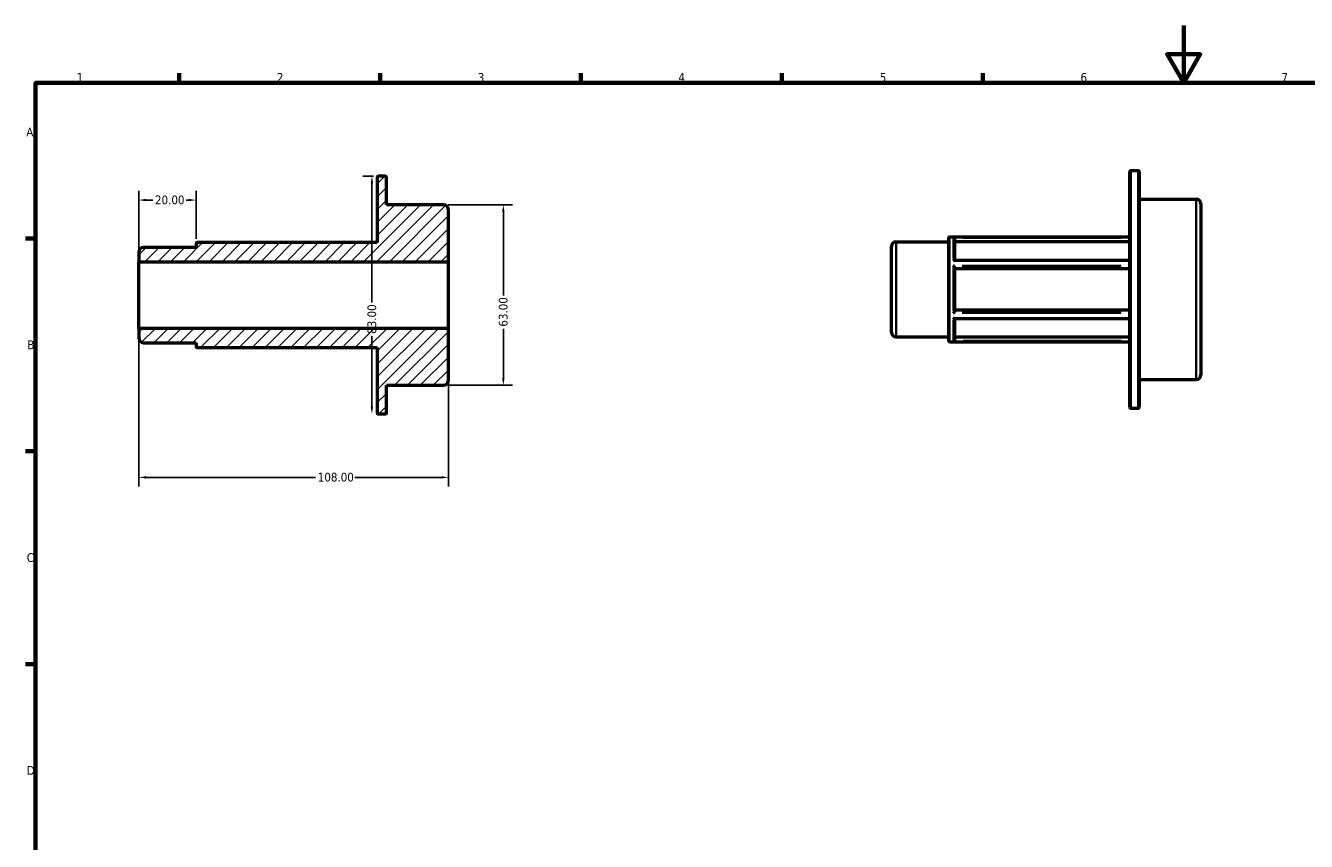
# Model space of a CAD drawing. Header units: millimetres. Extents: x 0 to 898, y 0 to 594.
# Tile 2 of 3: x 17 to 463, y 309 to 594. Entities that reach past the tile are written whole.
import ezdxf

# ---------------------------------------------------------------- set-up
doc = ezdxf.new("R2010")
doc.units = ezdxf.units.MM
for name, color, linetype, lineweight in [('Border (ANSI)', 7, 'Continuous', 70), ('Dimension (ANSI)', 7, 'Continuous', 25), ('Hatch (ANSI)', 7, 'Continuous', 18), ('Visible (ANSI)', 7, 'Continuous', 50), ('Visible Narrow (ANSI)', 7, 'Continuous', 35)]:
    doc.layers.add(name, color=color, linetype=linetype, lineweight=lineweight)
doc.styles.add('Note Text (ANSI)', font='tahoma.ttf')
doc.dimstyles.new('Default - mm (ANSI)', dxfattribs={"dimtxt": 3.048, "dimasz": 2.5, "dimexe": 3.175, "dimexo": 1.6002, "dimgap": 0.8, "dimtad": 0, "dimtoh": 1, "dimrnd": 1e-08, "dimzin": 4, "dimdsep": 46, "dimtxsty": 'Note Text (ANSI)', "dimcen": 0.09, "dimdle": 10, "dimclrd": 256, "dimclre": 256, "dimclrt": 256, "dimadec": 1, "dimazin": 1, "dimtfac": 1, "dimtofl": 0, "dimtmove": 0, "dimatfit": 3, "dimfxl": 1, "dimtolj": 1, "dimtzin": 4, "dimlwd": -1, "dimlwe": -1, "dimarcsym": 0})

# ---------------------------------------------------------------- blocks, each defined once
blk = doc.blocks.new('Borders Default Border')
at = {"layer": 'Border (ANSI)'}
for p, q in [((70.08, 574), (70.08, 577.45)), ((140.17, 574), (140.17, 577.45)), ((210.25, 574), (210.25, 577.45)), ((280.33, 574), (280.33, 577.45)), ((350.42, 574), (350.42, 577.45)), ((20, 519.75), (16.55, 519.75)), ((20, 445.5), (16.55, 445.5)), ((20, 371.25), (16.55, 371.25))]:
    blk.add_line(p, q, dxfattribs=at)
at = {"layer": 'Border (ANSI)', "flags": 128}
for points in [[(420.5, 594), (420.5, 574), (414.73, 584), (426.27, 584), (420.5, 574)], [(20, 20), (20, 574), (821, 574), (821, 20), (20, 20)]]:
    blk.add_lwpolyline(points, dxfattribs=at)
at = {"layer": 'Border (ANSI)', "char_height": 3.05, "attachment_point": 7, "style": 'Note Text (ANSI)'}
for s, insert in [('1', (34.35, 574.4)), ('2', (104.2, 574.4)), ('3', (174.26, 574.34)), ('4', (244.23, 574.4)), ('5', (314.48, 574.34)), ('6', (384.49, 574.34)), ('7', (454.6, 574.4)), ('A', (16.78, 555.35)), ('B', (17.15, 481.1)), ('C', (16.95, 406.8)), ('D', (16.96, 332.6))]:
    blk.add_mtext(s, dxfattribs=dict(at, insert=insert))
blk = doc.blocks.new('*D7')
at = {"layer": 'Defpoints', "color": 0, "transparency": 16777216}
for p in [(76, 533.13), (76, 517.95), (56, 511.64)]:
    blk.add_point(p, dxfattribs=at)
at = {"layer": 'Dimension (ANSI)', "transparency": 16777216}
for p, q in [((56, 513.24), (56, 536.31)), ((76, 519.55), (76, 536.31)), ((58.5, 533.13), (60.88, 533.13)), ((73.5, 533.13), (72.51, 533.13))]:
    blk.add_line(p, q, dxfattribs=at)
for points in [[(58.5, 533.55), (58.5, 532.72), (56, 533.13)], [(73.5, 533.55), (73.5, 532.72), (76, 533.13)]]:
    blk.add_solid(points, dxfattribs=at)
at = {"layer": 'Dimension (ANSI)', "transparency": 16777216, "insert": (61.68, 534.72), "char_height": 3.048, "attachment_point": 1, "style": 'Note Text (ANSI)'}
blk.add_mtext('\\A1;20.00', dxfattribs=at)
blk = doc.blocks.new('*D8')
at = {"layer": 'Defpoints', "color": 0, "transparency": 16777216}
for p in [(56, 488.36), (164, 488.36), (164, 436.38)]:
    blk.add_point(p, dxfattribs=at)
at = {"layer": 'Dimension (ANSI)', "transparency": 16777216}
for p, q in [((56, 486.76), (56, 433.21)), ((164, 486.76), (164, 433.21)), ((58.5, 436.38), (117.66, 436.38)), ((161.5, 436.38), (131.34, 436.38))]:
    blk.add_line(p, q, dxfattribs=at)
for points in [[(58.5, 436.8), (58.5, 435.96), (56, 436.38)], [(161.5, 436.8), (161.5, 435.96), (164, 436.38)]]:
    blk.add_solid(points, dxfattribs=at)
at = {"layer": 'Dimension (ANSI)', "transparency": 16777216, "insert": (118.46, 437.98), "char_height": 3.048, "attachment_point": 1, "style": 'Note Text (ANSI)'}
blk.add_mtext('\\A1;108.00', dxfattribs=at)
blk = doc.blocks.new('*D9')
at = {"layer": 'Defpoints', "color": 0, "transparency": 16777216}
for p in [(162.34, 531.5), (162.34, 468.5), (183.19, 468.5)]:
    blk.add_point(p, dxfattribs=at)
at = {"layer": 'Dimension (ANSI)', "transparency": 16777216}
for p, q in [((163.94, 531.5), (186.36, 531.5)), ((183.19, 529), (183.19, 499.84)), ((183.19, 471), (183.19, 488.16)), ((163.94, 468.5), (186.36, 468.5))]:
    blk.add_line(p, q, dxfattribs=at)
for points in [[(182.77, 529), (183.6, 529), (183.19, 531.5)], [(182.77, 471), (183.6, 471), (183.19, 468.5)]]:
    blk.add_solid(points, dxfattribs=at)
at = {"layer": 'Dimension (ANSI)', "transparency": 16777216, "insert": (181.6, 488.96), "char_height": 3.048, "attachment_point": 1, "rotation": 90, "style": 'Note Text (ANSI)'}
blk.add_mtext('\\A1;63.00', dxfattribs=at)
blk = doc.blocks.new('*D10')
at = {"layer": 'Defpoints', "color": 0, "transparency": 16777216}
for p in [(139.49, 541.5), (137.36, 458.5), (142.07, 458.5)]:
    blk.add_point(p, dxfattribs=at)
at = {"layer": 'Dimension (ANSI)', "transparency": 16777216}
for p, q in [((137.89, 541.5), (134.18, 541.5)), ((137.36, 539), (137.36, 497.35)), ((137.36, 461), (137.36, 485.65))]:
    blk.add_line(p, q, dxfattribs=at)
for points in [[(136.94, 539), (137.78, 539), (137.36, 541.5)], [(136.94, 461), (137.78, 461), (137.36, 458.5)]]:
    blk.add_solid(points, dxfattribs=at)
at = {"layer": 'Dimension (ANSI)', "transparency": 16777216, "insert": (135.77, 486.45), "char_height": 3.048, "attachment_point": 1, "rotation": 90, "style": 'Note Text (ANSI)'}
blk.add_mtext('\\A1;83.00', dxfattribs=at)

msp = doc.modelspace()

# ---------------------------------------------------------------- hatches: boundary and pattern name
at = {"layer": 'Hatch (ANSI)'}
h = msp.add_hatch(dxfattribs=at)
h.set_pattern_fill('ANSI31', color=256, scale=25.4, style=0)
h.set_pattern_definition([(45, (0, 0), (-2.245064, 2.245064), [])])
edge = h.paths.add_edge_path()
edge.add_ellipse((57.662, 485.038), major_axis=(-1.662, 0), ratio=1, start_angle=0, end_angle=90)
edge.add_line((57.662, 483.375), (76, 483.375))
edge.add_line((76, 483.375), (76, 482.046))
edge.add_ellipse((76.332, 482.046), major_axis=(-0.332, 0), ratio=1, start_angle=0, end_angle=90)
edge.add_line((76.332, 481.713), (139.16, 481.713))
edge.add_line((139.16, 481.713), (139.16, 458.832))
edge.add_ellipse((139.492, 458.832), major_axis=(-0.332, 0), ratio=1, start_angle=0, end_angle=90)
edge.add_line((139.492, 458.5), (142.068, 458.5))
edge.add_ellipse((142.068, 458.832), major_axis=(0, -0.332), ratio=1, start_angle=0, end_angle=90)
edge.add_line((142.4, 458.832), (142.4, 468.5))
edge.add_line((142.4, 468.5), (162.338, 468.5))
edge.add_ellipse((162.338, 470.162), major_axis=(0, -1.662), ratio=1, start_angle=0, end_angle=90)
edge.add_line((164, 470.162), (164, 488.363))
edge.add_line((164, 488.363), (56, 488.363))
edge.add_line((56, 488.363), (56, 485.038))
edge = h.paths.add_edge_path()
edge.add_ellipse((57.662, 514.962), major_axis=(0, 1.662), ratio=1, start_angle=0, end_angle=90)
edge.add_line((56, 514.962), (56, 511.637))
edge.add_line((56, 511.637), (164, 511.637))
edge.add_line((164, 511.637), (164, 529.838))
edge.add_ellipse((162.338, 529.838), major_axis=(1.662, 0), ratio=1, start_angle=0, end_angle=90)
edge.add_line((162.338, 531.5), (142.4, 531.5))
edge.add_line((142.4, 531.5), (142.4, 541.168))
edge.add_ellipse((142.068, 541.168), major_axis=(0.332, 0), ratio=1, start_angle=0, end_angle=90)
edge.add_line((142.068, 541.5), (139.492, 541.5))
edge.add_ellipse((139.492, 541.168), major_axis=(0, 0.332), ratio=1, start_angle=0, end_angle=90)
edge.add_line((139.16, 541.168), (139.16, 518.287))
edge.add_line((139.16, 518.287), (76.332, 518.287))
edge.add_ellipse((76.332, 517.954), major_axis=(0, 0.332), ratio=1, start_angle=0, end_angle=90)
edge.add_line((76, 517.954), (76, 516.624))
edge.add_line((76, 516.625), (57.662, 516.625))

# ---------------------------------------------------------------- linework, layer by layer
at = {"layer": 'Visible (ANSI)'}
for p, q in [((139.16, 541.168), (139.16, 518.287)), ((142.068, 541.5), (139.492, 541.5)), ((142.4, 531.5), (142.4, 541.168)), ((401.691, 460.815), (401.691, 543.15)), ((402.024, 543.482), (404.599, 543.482)), ((404.931, 543.15), (404.931, 460.815)), ((404.931, 533.482), (424.869, 533.482)), ((426.531, 531.82), (426.531, 472.145)), ((162.338, 531.5), (142.4, 531.5)), ((164, 511.637), (164, 529.838)), ((139.16, 518.287), (76.332, 518.287)), ((320.194, 518.607), (338.531, 518.607)), ((338.531, 484.028), (338.531, 519.937)), ((338.864, 520.269), (401.691, 520.269)), ((340.531, 519.887), (340.531, 512.142)), ((401.691, 518.554), (340.531, 518.554)), ((56, 514.962), (56, 511.637)), ((76, 516.625), (57.662, 516.625)), ((76, 517.954), (76, 516.625)), ((318.531, 487.02), (318.531, 516.944)), ((56, 511.637), (164, 511.637)), ((56, 488.363), (56, 511.637)), ((164, 488.363), (164, 511.637)), ((340.476, 512.142), (401.691, 512.142)), ((340.531, 509.783), (340.531, 494.182)), ((401.691, 509.116), (340.531, 509.116)), ((340.476, 491.823), (401.691, 491.823)), ((340.531, 494.848), (401.691, 494.848)), ((340.531, 491.823), (340.531, 484.077)), ((164, 488.363), (56, 488.363)), ((56, 488.363), (56, 485.038)), ((164, 470.162), (164, 488.363)), ((57.662, 483.375), (76, 483.375)), ((76, 483.375), (76, 482.046)), ((320.194, 485.358), (338.531, 485.358)), ((338.864, 483.695), (401.691, 483.695)), ((340.531, 485.411), (401.691, 485.411)), ((76.332, 481.713), (139.16, 481.713)), ((139.16, 481.713), (139.16, 458.832)), ((404.931, 470.482), (424.869, 470.482)), ((142.4, 458.832), (142.4, 468.5)), ((142.4, 468.5), (162.338, 468.5)), ((402.024, 460.482), (404.599, 460.482)), ((139.492, 458.5), (142.068, 458.5))]:
    msp.add_line(p, q, dxfattribs=at)
for centre, radius, start, end in [((139.492, 541.168), 0.332, 90, 180), ((142.068, 541.168), 0.332, 0, 90), ((402.024, 543.15), 0.332, 90, 180), ((404.599, 543.15), 0.332, 0, 90), ((424.869, 531.82), 1.662, 0, 90), ((162.338, 529.838), 1.662, 0, 90), ((76.332, 517.954), 0.332, 90, 180), ((320.194, 516.944), 1.662, 90, 180), ((338.864, 519.937), 0.332, 90, 180), ((57.662, 514.962), 1.662, 90, 180), ((320.194, 487.02), 1.662, 180, 270), ((57.662, 485.038), 1.662, 180, 270), ((338.864, 484.028), 0.332, 180, 270), ((76.332, 482.046), 0.332, 180, 270), ((162.338, 470.162), 1.662, 270, 0), ((424.869, 472.145), 1.662, 270, 0), ((402.024, 460.815), 0.332, 180, 270), ((404.599, 460.815), 0.332, 270, 0), ((139.492, 458.832), 0.332, 180, 270), ((142.068, 458.832), 0.332, 270, 0)]:
    msp.add_arc(centre, radius, start, end, dxfattribs=at)
for points, knots in [([(340.531, 519.909), (340.528, 519.941), (340.522, 519.971), (340.5, 520.034), (340.483, 520.066), (340.437, 520.13), (340.406, 520.159), (340.346, 520.2), (340.318, 520.213), (340.261, 520.233), (340.231, 520.239), (340.2, 520.241), (340.2, 520.241), (340.199, 520.241)], [-0.061466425, -0.061466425, -0.061466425, -0.061466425, -0.051899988, -0.051899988, -0.040468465, -0.040468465, -0.024883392, -0.024883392, -0.01266618, -0.01266618, 0, 0, 0.000366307, 0.000366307, 0.000366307, 0.000366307]), ([(340.199, 511.992), (340.2, 511.992), (340.2, 511.993), (340.236, 512.023), (340.27, 512.049), (340.336, 512.092), (340.367, 512.109), (340.425, 512.134), (340.453, 512.142), (340.476, 512.142)], [-0.149850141, -0.149850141, -0.149850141, -0.149850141, -0.1494012, -0.1494012, -0.131450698, -0.131450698, -0.114334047, -0.114334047, -0.096905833, -0.096905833, -0.096905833, -0.096905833]), ([(340.531, 509.794), (340.528, 509.81), (340.522, 509.829), (340.5, 509.876), (340.483, 509.904), (340.437, 509.973), (340.406, 510.014), (340.346, 510.085), (340.318, 510.115), (340.261, 510.174), (340.231, 510.203), (340.2, 510.23), (340.2, 510.231), (340.199, 510.232)], [-0.061466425, -0.061466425, -0.061466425, -0.061466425, -0.051899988, -0.051899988, -0.040468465, -0.040468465, -0.024883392, -0.024883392, -0.01266618, -0.01266618, 0, 0, 0.000366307, 0.000366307, 0.000366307, 0.000366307]), ([(340.199, 493.733), (340.2, 493.734), (340.2, 493.734), (340.236, 493.766), (340.27, 493.8), (340.336, 493.869), (340.367, 493.904), (340.426, 493.977), (340.454, 494.015), (340.494, 494.078), (340.508, 494.105), (340.525, 494.144), (340.529, 494.158), (340.531, 494.171)], [-0.149850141, -0.149850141, -0.149850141, -0.149850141, -0.1494012, -0.1494012, -0.131450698, -0.131450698, -0.114334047, -0.114334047, -0.096543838, -0.096543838, -0.083230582, -0.083230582, -0.074057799, -0.074057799, -0.074057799, -0.074057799]), ([(340.476, 491.823), (340.472, 491.823), (340.468, 491.823), (340.437, 491.826), (340.406, 491.837), (340.346, 491.867), (340.318, 491.884), (340.261, 491.923), (340.231, 491.946), (340.2, 491.972), (340.2, 491.972), (340.199, 491.973)], [-0.04283387, -0.04283387, -0.04283387, -0.04283387, -0.040468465, -0.040468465, -0.024883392, -0.024883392, -0.01266618, -0.01266618, 0, 0, 0.000366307, 0.000366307, 0.000366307, 0.000366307]), ([(340.199, 483.724), (340.2, 483.724), (340.2, 483.724), (340.236, 483.726), (340.27, 483.734), (340.336, 483.759), (340.367, 483.777), (340.426, 483.824), (340.454, 483.855), (340.494, 483.919), (340.508, 483.95), (340.525, 484.007), (340.529, 484.031), (340.531, 484.056)], [-0.149850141, -0.149850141, -0.149850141, -0.149850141, -0.1494012, -0.1494012, -0.131450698, -0.131450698, -0.114334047, -0.114334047, -0.096543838, -0.096543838, -0.083230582, -0.083230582, -0.074057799, -0.074057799, -0.074057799, -0.074057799])]:
    msp.add_open_spline(points, degree=3, knots=knots, dxfattribs=at)
for points in [[(340.531, 519.887), (340.531, 519.894), (340.531, 519.902), (340.531, 519.909)], [(340.531, 509.783), (340.531, 509.787), (340.531, 509.79), (340.531, 509.794)], [(340.531, 494.171), (340.531, 494.174), (340.531, 494.178), (340.531, 494.182)], [(340.531, 484.056), (340.531, 484.063), (340.531, 484.07), (340.531, 484.077)]]:
    msp.add_open_spline(points, degree=3, dxfattribs=at)
at = {"layer": 'Visible Narrow (ANSI)'}
for p, q in [((402.024, 542.971), (402.024, 460.993)), ((404.599, 460.993), (404.599, 542.971)), ((424.869, 470.87), (424.869, 533.095)), ((320.194, 518.402), (320.194, 485.562)), ((338.864, 520.044), (338.864, 483.921)), ((340.199, 512.697), (340.199, 520.174)), ((398.617, 520.241), (343.273, 520.241)), ((343.589, 519.909), (398.633, 519.909)), ((340.199, 494.505), (340.199, 509.459)), ((343.273, 511.992), (398.617, 511.992)), ((398.617, 510.232), (343.273, 510.232)), ((343.589, 509.794), (398.633, 509.794)), ((343.273, 493.733), (398.617, 493.733)), ((398.617, 491.973), (343.273, 491.973)), ((398.633, 494.171), (343.589, 494.171)), ((340.199, 483.791), (340.199, 491.268)), ((343.273, 483.724), (398.617, 483.724)), ((398.633, 484.056), (343.589, 484.056))]:
    msp.add_line(p, q, dxfattribs=at)

# ---------------------------------------------------------------- block references
msp.add_blockref('Borders Default Border', (0, 0))

# ---------------------------------------------------------------- dimensions: what is measured, and where the dimension line sits
at = {"layer": 'Dimension (ANSI)'}
for base, p1, p2, angle, override, picture, middle in [((137.36, 458.5), (139.492, 541.5), (142.068, 458.5), 90, {"dimtoh": 0, "dimdec": 2, "dimse2": 1, "dimtp": 0, "dimtm": 0, "dimtdec": 2, "dimatfit": 1}, '*D10', (137.36, 491.5)), ((76, 533.133), (56, 511.637), (76, 517.954), 180, {"dimtoh": 0, "dimdec": 2, "dimtp": 0, "dimtm": 0, "dimtdec": 2, "dimatfit": 1}, '*D7', (66.691, 533.133)), ((183.187, 468.5), (162.338, 531.5), (162.338, 468.5), 90, {"dimtoh": 0, "dimdec": 2, "dimtp": 0, "dimtm": 0, "dimtdec": 2, "dimatfit": 1}, '*D9', (183.187, 494)), ((164, 436.382), (56, 488.363), (164, 488.363), 180, {"dimtoh": 0, "dimdec": 2, "dimtp": 0, "dimtm": 0, "dimtdec": 2, "dimatfit": 1}, '*D8', (124.5, 436.382))]:
    dim = msp.add_linear_dim(base=base, p1=p1, p2=p2, angle=angle, dimstyle='Default - mm (ANSI)', override=override, dxfattribs=at)
    dim.commit()
    dim.dimension.update_dxf_attribs({"geometry": picture, "text_midpoint": middle, "dimtype": 160})

doc.saveas('drawing.dxf')
